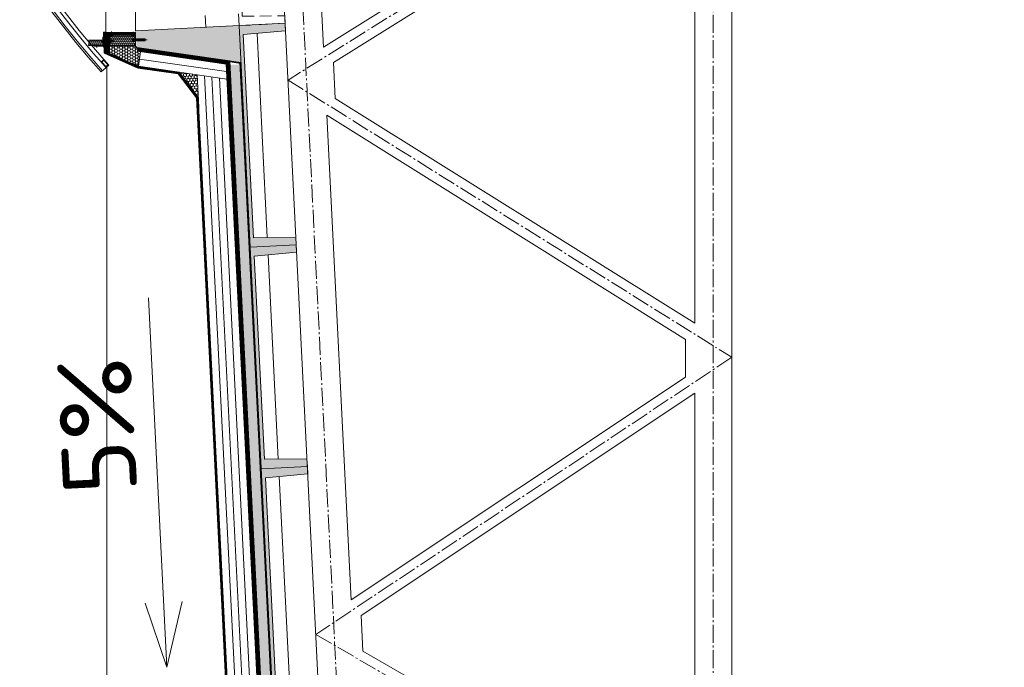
# Model space of a CAD drawing. Header units: millimetres. Extents: x -725694 to 4766210, y -2984614 to 2187451.
# Tile 78 of 256: x 204094 to 209419, y 48123 to 51627. Entities that reach past the tile are written whole.
import ezdxf
from ezdxf import colors
from ezdxf.entities.mleader import LeaderData, LeaderLine
from ezdxf.math import Vec2, Vec3

# ---------------------------------------------------------------- set-up
doc = ezdxf.new("R2010")
doc.units = ezdxf.units.MM
for name, pattern in [('AM_DIN_G_W050', [13.75, 9.75, -1.5, 1, -1.5]), ('CARKOVANA', [5, 3, -2]), ('DASHDOT', [25.4, 12.7, -6.35, 0, -6.35]), ('HIDDEN', [9.525, 6.35, -3.175])]:
    doc.linetypes.add(name, pattern=pattern)
doc.layers.add('_____detaily', color=7, linetype='Continuous')
for name, color, linetype, lineweight in [('A99_N_kce-pohl', 7, 'Continuous', 9), ('A99_N_kce-rez-sil', 7, 'Continuous', 18), ('A99_N_kce-rez-ten', 7, 'Continuous', 20), ('A99_N_kce-rez-ten @ 200', 7, 'Continuous', 20), ('A99_N_koty-200-vysk', 7, 'Continuous', 9), ('A99_N_sraf', 7, 'Continuous', 0), ('A99_N_txt-popis-50 @ 200', 7, 'Continuous', 9), ('A99_S_kce-pohl', 7, 'Continuous', 5), ('A99_S_kce-rez-sil', 7, 'Continuous', 15), ('A99_S_kce-rez-ten', 7, 'Continuous', 9), ('A99_S_sraf', 7, 'Continuous', 9)]:
    doc.layers.add(name, color=color, linetype=linetype, lineweight=lineweight)
doc.styles.add('A99_popis', font='isocpeur.ttf')
doc.styles.add('ad_popis 100', font='isocpeur.ttf', dxfattribs={"height": 200})
doc.linetypes.add('IZOLACE', pattern='A,0.00254,-2.54,[134,ltypeshp.shx,S=2.54,R=0,X=-2.54,Y=0],-5.08,[134,ltypeshp.shx,S=2.54,R=180,X=2.54,Y=0],-2.54', length=10.16254)

# ---------------------------------------------------------------- blocks, each defined once
blk = doc.blocks.new('Befestiger_gross')
at = {"layer": '_____detaily', "linetype": 'Continuous', "lineweight": -2}
for p, q in [((0.5, 0.5), (0, 0)), ((0.5, 0.5), (0, 0)), ((0.5, -0.5), (0, 0)), ((0.5, -0.5), (0, 0)), ((2.1, 0.5), (0.5, 0.5)), ((2.1, 0.5), (0.5, 0.5)), ((0.6, 0.5), (0.6, 0.5)), ((0.6, 0.5), (0.6, 0.5)), ((0.6, 0.5), (0.6, 0.5)), ((0.6, 0.5), (0.6, 0.5)), ((1.7, -1), (2.3, 1)), ((2.3, 1), (2.1, 0.5)), ((2.3, 1), (2.5, 0.5)), ((2.3, 1), (2.5, 0.5)), ((3.3, 0.5), (2.5, 0.5)), ((3.3, 0.5), (2.5, 0.5)), ((2.9, -1), (3.5, 1)), ((3.5, 1), (3.3, 0.5)), ((3.5, 1), (3.7, 0.5)), ((3.5, 1), (3.7, 0.5)), ((4.5, 0.5), (3.7, 0.5)), ((4.5, 0.5), (3.7, 0.5)), ((4, -1), (4.7, 1)), ((4.5, 0.5), (4.7, 1)), ((4.7, 1), (4.8, 0.5)), ((4.7, 1), (4.8, 0.5)), ((5.7, 0.5), (4.8, 0.5)), ((5.7, 0.5), (4.8, 0.5)), ((5.2, -1), (5.9, 1)), ((5.7, 0.5), (5.9, 1)), ((5.9, 1), (6, 0.5)), ((5.9, 1), (6, 0.5)), ((6.9, 0.5), (6, 0.5)), ((6, 0.5), (6, 0.5)), ((6.9, 0.5), (6, 0.5)), ((6, 0.5), (6, 0.5)), ((6.4, -1), (7, 1)), ((6.9, 0.5), (7, 1)), ((7, 1), (7.2, 0.5)), ((7, 1), (7.2, 0.5)), ((8.1, 0.5), (7.2, 0.5)), ((8.1, 0.5), (7.2, 0.5)), ((7.6, -1), (8.2, 1)), ((8.1, 0.5), (8.2, 1)), ((8.2, 1), (8.4, 0.5)), ((8.2, 1), (8.4, 0.5)), ((9.3, 0.5), (8.4, 0.5)), ((9.3, 0.5), (8.4, 0.5)), ((8.8, -1), (9.4, 1)), ((9.3, 0.5), (9.4, 1)), ((9.4, 1), (9.6, 0.5)), ((9.4, 1), (9.6, 0.5)), ((10.5, 0.5), (9.6, 0.5)), ((10.5, 0.5), (9.6, 0.5)), ((10, -1), (10.6, 1)), ((10.6, 1), (10.5, 0.5)), ((10.6, 1), (10.8, 0.5)), ((10.6, 1), (10.8, 0.5)), ((11.6, 0.5), (10.8, 0.5)), ((11.6, 0.5), (10.8, 0.5)), ((11.2, -1), (11.8, 1)), ((11.8, 1), (11.6, 0.5)), ((11.8, 1), (12, 0.5)), ((11.8, 1), (12, 0.5)), ((12.8, 0.5), (12, 0.5)), ((12.8, 0.5), (12, 0.5)), ((12.4, -1), (13, 1)), ((13, 1), (12.8, 0.5)), ((13, 1), (13.1, 0.5)), ((13, 1), (13.1, 0.5)), ((14, 0.5), (13.1, 0.5)), ((14, 0.5), (13.1, 0.5)), ((13.5, -1), (14.2, 1)), ((14.2, 1), (14, 0.5)), ((14.2, 1), (14.3, 0.5)), ((14.2, 1), (14.3, 0.5)), ((15.2, 0.5), (14.3, 0.5)), ((14.3, 0.5), (14.3, 0.5)), ((15.2, 0.5), (14.3, 0.5)), ((14.3, 0.5), (14.3, 0.5)), ((14.7, -1), (15.4, 1)), ((15.4, 1), (15.2, 0.5)), ((15.4, 1), (15.5, 0.5)), ((15.4, 1), (15.5, 0.5)), ((16.4, 0.5), (15.5, 0.5)), ((16.4, 0.5), (15.5, 0.5)), ((15.9, -1), (16.5, 1)), ((16.5, 1), (16.4, 0.5)), ((16.5, 1), (16.7, 0.5)), ((16.5, 1), (16.7, 0.5)), ((17.6, 0.5), (16.7, 0.5)), ((17.6, 0.5), (16.7, 0.5)), ((17.1, -1), (17.7, 1)), ((17.7, 1), (17.6, 0.5)), ((17.7, 1), (17.9, 0.5)), ((17.7, 1), (17.9, 0.5)), ((18.8, 0.5), (17.9, 0.5)), ((18.8, 0.5), (17.9, 0.5)), ((18.3, -1), (18.9, 1)), ((18.9, 1), (18.8, 0.5)), ((18.9, 1), (19.1, 0.5)), ((18.9, 1), (19.1, 0.5)), ((19.9, 0.5), (19.1, 0.5)), ((19.9, 0.5), (19.1, 0.5)), ((19.5, -1), (20.1, 1.1)), ((20.1, 1.1), (19.9, 0.5)), ((20.1, 1.1), (20.3, 0.5)), ((20.1, 1.1), (20.3, 0.5)), ((21.1, 0.5), (20.3, 0.5)), ((20.3, 0.5), (20.3, 0.5)), ((21.1, 0.5), (20.3, 0.5)), ((20.3, 0.5), (20.3, 0.5)), ((20.7, -1), (21.3, 1.1)), ((21.3, 1.1), (21.1, 0.5)), ((21.3, 1.1), (21.5, 0.5)), ((21.3, 1.1), (21.5, 0.5)), ((22.3, 0.5), (21.5, 0.5)), ((22.3, 0.5), (21.5, 0.5)), ((21.8, -1), (22.5, 1.1)), ((22.5, 1.1), (22.3, 0.5)), ((22.5, 1.1), (22.6, 0.5)), ((22.5, 1.1), (22.6, 0.5)), ((23.5, 0.5), (22.6, 0.5)), ((23.5, 0.5), (22.6, 0.5)), ((23, -1), (23.7, 1.1)), ((23.7, 1.1), (23.5, 0.5)), ((23.7, 1.1), (23.8, 0.5)), ((23.7, 1.1), (23.8, 0.5)), ((24.7, 0.5), (23.8, 0.5)), ((24.7, 0.5), (23.8, 0.5)), ((24.2, -1), (24.9, 1.1)), ((24.9, 1.1), (24.7, 0.5)), ((24.9, 1.1), (25, 0.5)), ((24.9, 1.1), (25, 0.5)), ((25.9, 0.5), (25, 0.5)), ((25.9, 0.5), (25, 0.5)), ((25.4, -1), (26, 1.1)), ((26, 1.1), (25.9, 0.5)), ((26, 1.1), (26.2, 0.5)), ((26, 1.1), (26.2, 0.5)), ((27, 0.5), (26.2, 0.5)), ((27, 0.5), (26.2, 0.5)), ((26.5, -1), (27.2, 1)), ((27.2, 1), (27, 0.5)), ((27.2, 1), (27.3, 0.5)), ((27.2, 1), (27.3, 0.5)), ((28.2, 0.5), (27.3, 0.5)), ((28.2, 0.5), (27.3, 0.5)), ((27.7, -1), (28.4, 1)), ((28.4, 1), (28.2, 0.5)), ((28.4, 1), (28.5, 0.5)), ((28.4, 1), (28.5, 0.5)), ((29.4, 0.5), (28.5, 0.5)), ((28.5, 0.5), (28.5, 0.5)), ((29.4, 0.5), (28.5, 0.5)), ((28.5, 0.5), (28.5, 0.5)), ((28.9, -1), (29.6, 1)), ((29.6, 1), (29.4, 0.5)), ((29.6, 1), (29.7, 0.5)), ((29.6, 1), (29.7, 0.5)), ((30.6, 0.5), (29.7, 0.5)), ((30.6, 0.5), (29.7, 0.5)), ((30.1, -1), (30.7, 1)), ((30.7, 1), (30.6, 0.5)), ((30.7, 1), (30.9, 0.5)), ((30.7, 1), (30.9, 0.5)), ((31.8, 0.5), (30.9, 0.5)), ((31.8, 0.5), (30.9, 0.5)), ((31.3, -1), (31.9, 1)), ((31.9, 1), (31.8, 0.5)), ((31.9, 1), (32.1, 0.5)), ((31.9, 1), (32.1, 0.5)), ((33, 0.5), (32.1, 0.5)), ((33, 0.5), (32.1, 0.5)), ((32.5, -1), (33.1, 1)), ((33.1, 1), (33, 0.5)), ((33.1, 1), (33.3, 0.5)), ((33.1, 1), (33.3, 0.5)), ((34.1, 0.5), (33.3, 0.5)), ((34.1, 0.5), (33.3, 0.5)), ((33.7, -1), (34.3, 1)), ((34.3, 1), (34.1, 0.5)), ((34.3, 1), (34.5, 0.5)), ((34.3, 1), (34.5, 0.5)), ((36.5, 0.5), (34.5, 0.5)), ((36.5, 0.5), (34.5, 0.5)), ((36.5, 0.5), (37.3, 1.4)), ((36.5, 0.5), (37.3, 1.4)), ((37.3, -1.4), (37.3, 1.4)), ((37.3, -1.4), (37.3, 1.4)), ((1.5, -0.5), (0.5, -0.5)), ((1.5, -0.5), (0.5, -0.5)), ((1.5, -0.5), (1.7, -1)), ((1.5, -0.5), (1.7, -1)), ((1.7, -1), (1.8, -0.5)), ((2.7, -0.5), (1.8, -0.5)), ((2.7, -0.5), (1.8, -0.5)), ((2.7, -0.5), (2.9, -1)), ((2.7, -0.5), (2.9, -1)), ((2.9, -1), (3, -0.5)), ((3.9, -0.5), (3, -0.5)), ((3.9, -0.5), (3, -0.5)), ((3.9, -0.5), (4, -1)), ((3.9, -0.5), (4, -1)), ((4.2, -0.5), (4, -1)), ((5.1, -0.5), (4.2, -0.5)), ((5.1, -0.5), (4.2, -0.5)), ((5.1, -0.5), (5.2, -1)), ((5.1, -0.5), (5.2, -1)), ((5.4, -0.5), (5.2, -1)), ((6.3, -0.5), (5.4, -0.5)), ((6.3, -0.5), (5.4, -0.5)), ((6.3, -0.5), (6.4, -1)), ((6.3, -0.5), (6.4, -1)), ((6.6, -0.5), (6.4, -1)), ((7.4, -0.5), (6.6, -0.5)), ((7.4, -0.5), (6.6, -0.5)), ((7.4, -0.5), (7.6, -1)), ((7.4, -0.5), (7.6, -1)), ((7.8, -0.5), (7.6, -1)), ((8.6, -0.5), (7.8, -0.5)), ((8.6, -0.5), (7.8, -0.5)), ((8.6, -0.5), (8.8, -1)), ((8.6, -0.5), (8.8, -1)), ((8.9, -0.5), (8.8, -1)), ((9.8, -0.5), (8.9, -0.5)), ((9.8, -0.5), (8.9, -0.5)), ((9.8, -0.5), (10, -1)), ((9.8, -0.5), (10, -1)), ((10.1, -0.5), (10, -1)), ((11, -0.5), (10.1, -0.5)), ((11, -0.5), (10.1, -0.5)), ((11, -0.5), (11.2, -1)), ((11, -0.5), (11.2, -1)), ((11.3, -0.5), (11.2, -1)), ((12.2, -0.5), (11.3, -0.5)), ((12.2, -0.5), (11.3, -0.5)), ((12.2, -0.5), (12.3, -1)), ((12.2, -0.5), (12.3, -1)), ((12.5, -0.5), (12.3, -1)), ((13.4, -0.5), (12.5, -0.5)), ((13.4, -0.5), (12.5, -0.5)), ((13.4, -0.5), (13.5, -1)), ((13.4, -0.5), (13.5, -1)), ((13.7, -0.5), (13.5, -1)), ((14.6, -0.5), (13.7, -0.5)), ((14.6, -0.5), (13.7, -0.5)), ((14.6, -0.5), (14.7, -1)), ((14.6, -0.5), (14.7, -1)), ((14.9, -0.5), (14.7, -1)), ((15.7, -0.5), (14.9, -0.5)), ((15.7, -0.5), (14.9, -0.5)), ((15.7, -0.5), (15.9, -1)), ((15.7, -0.5), (15.9, -1)), ((16.1, -0.5), (15.9, -1)), ((16.9, -0.5), (16.1, -0.5)), ((16.9, -0.5), (16.1, -0.5)), ((16.9, -0.5), (17.1, -1)), ((16.9, -0.5), (17.1, -1)), ((17.2, -0.5), (17.1, -1)), ((18.1, -0.5), (17.2, -0.5)), ((18.1, -0.5), (17.2, -0.5)), ((18.1, -0.5), (18.3, -1)), ((18.1, -0.5), (18.3, -1)), ((18.4, -0.5), (18.3, -1)), ((19.3, -0.5), (18.4, -0.5)), ((19.3, -0.5), (18.4, -0.5)), ((19.3, -0.5), (19.5, -1)), ((19.3, -0.5), (19.5, -1)), ((19.6, -0.5), (19.5, -1)), ((20.5, -0.5), (19.6, -0.5)), ((20.5, -0.5), (19.6, -0.5)), ((20.5, -0.5), (20.7, -1)), ((20.5, -0.5), (20.7, -1)), ((20.8, -0.5), (20.7, -1)), ((21.7, -0.5), (20.8, -0.5)), ((21.7, -0.5), (20.8, -0.5)), ((21.7, -0.5), (21.8, -1)), ((21.7, -0.5), (21.8, -1)), ((22, -0.5), (21.8, -1)), ((22.9, -0.5), (22, -0.5)), ((22.9, -0.5), (22, -0.5)), ((22.9, -0.5), (23, -1)), ((22.9, -0.5), (23, -1)), ((23.2, -0.5), (23, -1)), ((24.1, -0.5), (23.2, -0.5)), ((24.1, -0.5), (23.2, -0.5)), ((24.1, -0.5), (24.2, -1)), ((24.1, -0.5), (24.2, -1)), ((24.4, -0.5), (24.2, -1)), ((25.3, -0.5), (24.4, -0.5)), ((25.3, -0.5), (24.4, -0.5)), ((25.3, -0.5), (25.4, -1)), ((25.3, -0.5), (25.4, -1)), ((25.6, -0.5), (25.4, -1)), ((26.4, -0.5), (25.6, -0.5)), ((26.4, -0.5), (25.6, -0.5)), ((26.4, -0.5), (26.5, -1)), ((26.4, -0.5), (26.5, -1)), ((26.7, -0.5), (26.5, -1)), ((27.6, -0.5), (26.7, -0.5)), ((27.6, -0.5), (26.7, -0.5)), ((27.6, -0.5), (27.7, -1)), ((27.6, -0.5), (27.7, -1)), ((27.9, -0.5), (27.7, -1)), ((28.8, -0.5), (27.9, -0.5)), ((28.8, -0.5), (27.9, -0.5)), ((28.8, -0.5), (28.9, -1)), ((28.8, -0.5), (28.9, -1)), ((29.1, -0.5), (28.9, -1)), ((30, -0.5), (29.1, -0.5)), ((30, -0.5), (29.1, -0.5)), ((30, -0.5), (30.1, -1)), ((30, -0.5), (30.1, -1)), ((30.3, -0.5), (30.1, -1)), ((31.1, -0.5), (30.3, -0.5)), ((31.1, -0.5), (30.3, -0.5)), ((31.1, -0.5), (31.3, -1)), ((31.1, -0.5), (31.3, -1)), ((31.5, -0.5), (31.3, -1)), ((32.3, -0.5), (31.5, -0.5)), ((32.3, -0.5), (31.5, -0.5)), ((32.3, -0.5), (32.5, -1)), ((32.3, -0.5), (32.5, -1)), ((32.6, -0.5), (32.5, -1)), ((33.5, -0.5), (32.6, -0.5)), ((33.5, -0.5), (32.6, -0.5)), ((33.5, -0.5), (33.7, -1)), ((33.5, -0.5), (33.7, -1)), ((33.8, -0.5), (33.7, -1)), ((36.5, -0.5), (33.8, -0.5)), ((36.5, -0.5), (33.8, -0.5)), ((36.5, -0.5), (37.3, -1.4)), ((36.5, -0.5), (37.3, -1.4))]:
    blk.add_line(p, q, dxfattribs=at)

msp = doc.modelspace()

# ---------------------------------------------------------------- hatches: boundary and pattern name
at = {"layer": 'A99_N_kce-rez-ten', "lineweight": 0, "transparency": 33554562}
h = msp.add_hatch(dxfattribs=at)
h.set_pattern_fill('ANSI31', color=1, scale=50)
h.set_pattern_definition([(135, (209140, 17115.3334), (-4.4194174, -4.4194174), [])])
h.paths.add_polyline_path([(204560, 51542.5), (204720, 51542.5), (204720, 51557.5), (204560, 51557.5)])
at = {"layer": 'A99_N_kce-rez-ten', "lineweight": 0}
for points in [[(204540.7, 51517.5), (204540.7, 51502.5), (204541.7, 51502.5), (204541.7, 51517.5)], [(204583, 51517.5), (204583, 51502.5), (204582, 51502.5), (204582, 51517.5)], [(204709, 51525), (204709, 51510), (204710, 51510), (204710, 51525)]]:
    msp.add_hatch(color=1, dxfattribs=at).paths.add_polyline_path(points)
at = {"layer": 'A99_N_kce-rez-ten', "lineweight": 0, "transparency": 33554562}
h = msp.add_hatch(dxfattribs=at)
h.set_pattern_fill('ANSI31', color=1, scale=50)
h.set_pattern_definition([(135, (209140, 17042.8334), (-4.4194174, -4.4194174), [])])
h.paths.add_polyline_path([(204580, 51447.5), (204580, 51542.5), (204560, 51542.5), (204560, 51455)])
at = {"layer": 'A99_N_kce-rez-ten @ 200', "linetype": 'Continuous', "lineweight": 0}
h = msp.add_hatch(dxfattribs=at)
h.set_pattern_fill('HONEY', color=1, scale=0.25, style=2)
h.set_pattern_definition([(90, (-120.5, -999013.5), (-5.41265875, 9.375), [6.25, -12.5]), (210, (-120.5, -999013.5), (-5.412658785, -9.37499998), [6.25, -12.5]), (150, (-120.5, -999013.5), (-10.825317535, 2e-08), [-12.5, 6.25])])
h.paths.add_polyline_path([(204543.5, 51486.5), (204543.5, 51516.5), (204468.5, 51516.5), (204468.5, 51490.5), (204526, 51490), (204526, 51486.5)])
h = msp.add_hatch(dxfattribs=at)
h.set_pattern_fill('HONEY', color=1, scale=0.25, style=2)
h.set_pattern_definition([(90, (3e-07, -998987.5), (-5.41265875, 9.375), [6.25, -12.5]), (210, (3e-07, -998987.5), (-5.412658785, -9.37499998), [6.25, -12.5]), (150, (3e-07, -998987.5), (-10.825317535, 2e-08), [-12.5, 6.25])])
h.paths.add_polyline_path([(204582, 51484.5), (204718, 51485.5), (204718, 51540.5), (204582, 51540.5)])
at = {"layer": 'A99_N_sraf', "lineweight": 0, "transparency": 33554562}
h = msp.add_hatch(dxfattribs=at)
h.set_pattern_fill('HONEY', color=1, scale=75)
h.set_pattern_definition([(0, (1e-10, 18000), (14.0625, 8.11898812), [9.375, -18.75]), (120, (1e-10, 18000), (-14.06249997, 8.11898818), [9.375, -18.75]), (60, (1e-10, 18000), (3e-08, 16.2379763), [-18.75, 9.375])])
h.paths.add_polyline_path([(204580, 51482.5), (204580, 51443.6), (204735.5, 51374.3), (204746.9, 51453.5), (204720, 51482.5)])
h = msp.add_hatch(dxfattribs=at)
h.set_pattern_fill('HONEY', color=1, scale=75)
h.set_pattern_definition([(272.86, (205061.98, 51152.847), (8.81053, -13.63988), [9.375, -18.75]), (32.86, (205061.98, 51152.847), (7.40722, 14.4501), [9.375, -18.75]), (332.86, (205061.98, 51152.847), (16.21775, 0.8102), [-18.75, 9.375])])
h.paths.add_polyline_path([(205059.3, 51206.9), (205053.2, 51328.2), (204956.5, 51342.3)])
at = {"layer": 'A99_S_sraf', "lineweight": 0, "transparency": 33554687}
h = msp.add_hatch(dxfattribs=at)
h.set_pattern_fill('ZELEZOBETON', color=256, scale=10)
h.set_pattern_definition([(135, (208855, -910), (-35.35534, -35.35534), []), (135, (208855, -895.86), (-35.35534, -35.35534), []), (135, (208855, -867.574), (-49.497475, -21.213203), [20, -10, 0, -10])])
h.paths.add_polyline_path([(205579.6, 45602.1), (205640.5, 45605.2), (205778.1, 45612), (205829.3, 45614.6), (205827.3, 45654.6), (205597.1, 45653.1), (205542.2, 46751.7), (205771.4, 46773.2), (205767.4, 46853.1), (205537.2, 46851.6), (205482.3, 47950.2), (205711.4, 47971.7), (205707.4, 48051.6), (205477.3, 48050.1), (205422.4, 49148.7), (205651.5, 49170.2), (205647.5, 49250.1), (205417.4, 49248.6), (205362.6, 50347.2), (205591.8, 50368.7), (205587.6, 50448.6), (205357.6, 50447.1), (205302.7, 51545.7), (205531.6, 51567.2), (205529.6, 51607.1), (204720.9, 51566.7), (204725.4, 51476.8), (205290.2, 51394.9)])
at = {"layer": 'A99_S_sraf', "linetype": 'Continuous', "lineweight": 0, "ltscale": 2, "transparency": 33554562}
h = msp.add_hatch(dxfattribs=at)
h.set_pattern_fill('BETON-LEHKY', color=256, scale=10)
h.set_pattern_definition([(137.86, (205568.888, 27615.76), (-26.83778, -29.660305), []), (92.86, (205553.407, 27660.11), (-29.660305, 26.837778), [5, -51.56854]), (137.86, (205553.157, 27665.104), (-26.83778, -29.660305), [5, -35]), (182.86, (205549.45, 27668.458), (-26.837778, -29.660305), [5, -51.56854]), (227.86, (205544.456, 27668.21), (29.660305, -26.83778), [5, -35]), (92.86, (205541.35, 27659.508), (-29.660305, 26.837778), [5, -51.56854]), (137.86, (205545.06, 27656.153), (-26.83778, -29.660305), [5, -35]), (182.86, (205550.052, 27656.402), (-26.837778, -29.660305), [5, -51.56854]), (227.86, (205553.407, 27660.11), (29.660305, -26.83778), [5, -35]), (137.86, (205536.13, 27672.37), (-26.83778, -29.660305), [10, -30])])
h.paths.add_polyline_path([(205523.2, 45527.6), (205230.8, 51381.9), (205285.7, 51384.7), (205574.6, 45601.9), (205575, 45525.2)])

# ---------------------------------------------------------------- linework, layer by layer
at = {"layer": 'A99_N_kce-pohl', "lineweight": 5}
msp.add_lwpolyline([(204560, 51559.5), (204560, 54300)], dxfattribs=at)
at = {"layer": 'A99_N_kce-pohl', "linetype": 'Continuous'}
for points in [[(204735.5, 51374.3), (204580, 51443.6), (204580, 51482.5), (204720, 51482.5), (204746.9, 51453.5)], [(204549.3, 51410.4), (204576, 51380.5), (204561, 51367.2), (204534.4, 51397.1)], [(204549.1, 51406.9), (204572.4, 51380.7), (204561.2, 51370.8), (204537.9, 51396.9)]]:
    msp.add_lwpolyline(points, close=True, dxfattribs=at)
for points in [[(204576, 51380.5), (204549.3, 51410.4)], [(204561, 51367.2), (204534.9, 51343.9)]]:
    msp.add_lwpolyline(points, dxfattribs=at)
at = {"layer": 'A99_N_kce-pohl'}
for points in [[(204564.8, 51380), (204564.8, 39230)], [(205214.6, 51304.8), (204735.5, 51374.3)], [(205062, 51152.8), (205053.2, 51328.2)]]:
    msp.add_lwpolyline(points, dxfattribs=at)
at = {"layer": 'A99_N_kce-pohl', "linetype": 'Continuous'}
for radius, start, end in [(4410, 137.9079, 222.0921), (4355, 137.9045, 221.5692)]:
    msp.add_arc((207807.5, 54300), radius, start, end, dxfattribs=at)
at = {"layer": 'A99_N_kce-rez-sil', "color": 1, "linetype": 'Continuous', "lineweight": 9}
for radius, start, end in [(4400, 137.9079, 222.0921), (4375, 137.906, 222.094)]:
    msp.add_arc((207807.5, 54300), radius, start, end, dxfattribs=at)
at = {"layer": 'A99_N_kce-rez-ten', "color": 1, "lineweight": 0}
for p, q in [((204535.4, 51513.6), (204535.4, 51506.5)), ((204538.6, 51514.4), (204536.2, 51514.4)), ((204538.5, 51512), (204536.2, 51512)), ((204538.6, 51512), (204536.2, 51512)), ((204538.6, 51508.1), (204536.2, 51508.1)), ((204538.6, 51505.7), (204536.2, 51505.7)), ((204539.4, 51515), (204538.9, 51515)), ((204538.9, 51515), (204538.9, 51505)), ((204539.4, 51505), (204538.9, 51505)), ((204539.4, 51514.4), (204539.7, 51518)), ((204539.4, 51515), (204539.4, 51505)), ((204539.4, 51514.4), (204539.4, 51505.7)), ((204539.7, 51502), (204539.4, 51505.7)), ((204540.7, 51518), (204539.7, 51518)), ((204540.7, 51518), (204539.7, 51518)), ((204540.7, 51502), (204539.7, 51502)), ((204540.7, 51502), (204539.7, 51502)), ((204540.7, 51502), (204540.7, 51518)), ((204540.7, 51517.5), (204540.7, 51502.5)), ((204541.7, 51517.5), (204540.7, 51517.5)), ((204540.7, 51502.5), (204541.7, 51502.5)), ((204541.7, 51502.5), (204540.7, 51502.5)), ((204541.7, 51502.5), (204541.7, 51517.5)), ((204580, 51513.2), (204541.7, 51513.2)), ((204580, 51506.9), (204541.7, 51506.9)), ((204582, 51502.5), (204582, 51517.5)), ((204582, 51517.5), (204583, 51517.5)), ((204583, 51502.5), (204582, 51502.5)), ((204582, 51502.5), (204583, 51502.5)), ((204583, 51518), (204584, 51518)), ((204583, 51502), (204583, 51518)), ((204583, 51518), (204584, 51518)), ((204583, 51517.5), (204583, 51502.5)), ((204583, 51502), (204584, 51502)), ((204583, 51502), (204584, 51502)), ((204584.4, 51514.4), (204584, 51518)), ((204584, 51502), (204584.4, 51505.7)), ((204584.4, 51515), (204584.9, 51515)), ((204584.4, 51515), (204584.4, 51505)), ((204584.4, 51514.4), (204584.4, 51505.7)), ((204584.4, 51505), (204584.9, 51505)), ((204584.9, 51515), (204584.9, 51505)), ((204585.2, 51514.4), (204587.5, 51514.4)), ((204585.2, 51512), (204587.5, 51512)), ((204585.2, 51512), (204587.5, 51512)), ((204585.2, 51508.1), (204587.5, 51508.1)), ((204585.2, 51505.7), (204587.5, 51505.7)), ((204588.3, 51513.6), (204588.3, 51506.5)), ((204588.3, 51512.3), (204588.8, 51513.2)), ((204589.4, 51507.8), (204588.3, 51512.3)), ((204589.4, 51507.8), (204588.6, 51507.8)), ((204589.9, 51506.9), (204588.8, 51513.2)), ((204589.3, 51512.3), (204588.8, 51513.2)), ((204590.4, 51507.8), (204589.3, 51512.3)), ((204590.1, 51512.3), (204589.3, 51512.3)), ((204589.9, 51506.9), (204589.4, 51507.8)), ((204589.9, 51506.9), (204590.4, 51507.8)), ((204590.1, 51512.3), (204590.6, 51513.2)), ((204591.2, 51507.8), (204590.1, 51512.3)), ((204591.2, 51507.8), (204590.4, 51507.8)), ((204591.7, 51506.9), (204590.6, 51513.2)), ((204591.1, 51512.3), (204590.6, 51513.2)), ((204592.2, 51507.8), (204591.1, 51512.3)), ((204591.9, 51512.3), (204591.1, 51512.3)), ((204591.7, 51506.9), (204591.2, 51507.8)), ((204591.7, 51506.9), (204592.2, 51507.8)), ((204591.9, 51512.3), (204592.4, 51513.2)), ((204593, 51507.8), (204591.9, 51512.3)), ((204593, 51507.8), (204592.2, 51507.8)), ((204593.5, 51506.9), (204592.4, 51513.2)), ((204592.9, 51512.3), (204592.4, 51513.2)), ((204594, 51507.8), (204592.9, 51512.3)), ((204593.7, 51512.3), (204592.9, 51512.3)), ((204593.5, 51506.9), (204593, 51507.8)), ((204593.5, 51506.9), (204594, 51507.8)), ((204593.7, 51512.3), (204594.2, 51513.2)), ((204594.8, 51507.8), (204593.7, 51512.3)), ((204594.8, 51507.8), (204594, 51507.8)), ((204595.3, 51506.9), (204594.2, 51513.2)), ((204594.7, 51512.3), (204594.2, 51513.2)), ((204595.8, 51507.8), (204594.7, 51512.3)), ((204595.5, 51512.3), (204594.7, 51512.3)), ((204595.3, 51506.9), (204594.8, 51507.8)), ((204595.3, 51506.9), (204595.8, 51507.8)), ((204595.5, 51512.3), (204596, 51513.2)), ((204596.6, 51507.8), (204595.5, 51512.3)), ((204596.6, 51507.8), (204595.8, 51507.8)), ((204597.1, 51506.9), (204596, 51513.2)), ((204596.5, 51512.3), (204596, 51513.2)), ((204597.6, 51507.8), (204596.5, 51512.3)), ((204597.3, 51512.3), (204596.5, 51512.3)), ((204597.1, 51506.9), (204596.6, 51507.8)), ((204597.1, 51506.9), (204597.6, 51507.8)), ((204597.3, 51512.3), (204597.8, 51513.2)), ((204598.4, 51507.8), (204597.3, 51512.3)), ((204598.4, 51507.8), (204597.6, 51507.8)), ((204598.9, 51506.9), (204597.8, 51513.2)), ((204598.3, 51512.3), (204597.8, 51513.2)), ((204599.4, 51507.8), (204598.3, 51512.3)), ((204599.1, 51512.3), (204598.3, 51512.3)), ((204598.9, 51506.9), (204598.4, 51507.8)), ((204598.9, 51506.9), (204599.4, 51507.8)), ((204599.1, 51512.3), (204599.6, 51513.2)), ((204600.2, 51507.8), (204599.1, 51512.3)), ((204600.2, 51507.8), (204599.4, 51507.8)), ((204600.7, 51506.9), (204599.6, 51513.2)), ((204600.1, 51512.3), (204599.6, 51513.2)), ((204601.2, 51507.8), (204600.1, 51512.3)), ((204600.9, 51512.3), (204600.1, 51512.3)), ((204600.7, 51506.9), (204600.2, 51507.8)), ((204600.7, 51506.9), (204601.2, 51507.8)), ((204600.9, 51512.3), (204601.2, 51512.9)), ((204601.2, 51510.8), (204600.9, 51512.3)), ((204601.2, 51507.8), (204601.2, 51512.9)), ((204601.9, 51512.1), (204601.2, 51512.3)), ((204601.2, 51507.8), (204601.9, 51507.9)), ((204601.9, 51507.9), (204601.9, 51512.1)), ((204703.7, 51521.1), (204703.7, 51514)), ((204706.8, 51521.9), (204704.5, 51521.9)), ((204706.8, 51519.5), (204704.5, 51519.5)), ((204706.8, 51519.5), (204704.5, 51519.5)), ((204706.8, 51515.6), (204704.5, 51515.6)), ((204706.8, 51513.2), (204704.5, 51513.2)), ((204707.6, 51522.5), (204707.1, 51522.5)), ((204707.1, 51522.5), (204707.1, 51512.5)), ((204707.6, 51512.5), (204707.1, 51512.5)), ((204707.6, 51521.9), (204708, 51525.5)), ((204707.6, 51522.5), (204707.6, 51512.5)), ((204707.6, 51521.9), (204707.6, 51513.2)), ((204708, 51509.5), (204707.6, 51513.2)), ((204709, 51525.5), (204708, 51525.5)), ((204709, 51525.5), (204708, 51525.5)), ((204709, 51509.5), (204708, 51509.5)), ((204709, 51509.5), (204708, 51509.5)), ((204709, 51509.5), (204709, 51525.5)), ((204709, 51525), (204709, 51510)), ((204710, 51525), (204709, 51525)), ((204709, 51510), (204710, 51510)), ((204710, 51510), (204709, 51510)), ((204710, 51510), (204710, 51525)), ((204757.3, 51520.6), (204710, 51520.6)), ((204757.3, 51514.3), (204710, 51514.3)), ((204757.7, 51514.3), (204756.6, 51520.6)), ((204758.2, 51515.2), (204757.1, 51519.7)), ((204757.9, 51519.7), (204757.1, 51519.7)), ((204757.7, 51514.3), (204757.2, 51515.2)), ((204757.7, 51514.3), (204758.2, 51515.2)), ((204757.9, 51519.7), (204758.4, 51520.6)), ((204759, 51515.2), (204757.9, 51519.7)), ((204759, 51515.2), (204758.2, 51515.2)), ((204759.5, 51514.3), (204758.4, 51520.6)), ((204758.9, 51519.7), (204758.4, 51520.6)), ((204760, 51515.2), (204758.9, 51519.7)), ((204759.7, 51519.7), (204758.9, 51519.7)), ((204759.5, 51514.3), (204759, 51515.2)), ((204759.5, 51514.3), (204760, 51515.2)), ((204759.7, 51519.7), (204760.2, 51520.6)), ((204760.8, 51515.2), (204759.7, 51519.7)), ((204760.8, 51515.2), (204760, 51515.2)), ((204761.3, 51514.3), (204760.2, 51520.6)), ((204760.7, 51519.7), (204760.2, 51520.6)), ((204761.8, 51515.2), (204760.7, 51519.7)), ((204761.5, 51519.7), (204760.7, 51519.7)), ((204761.3, 51514.3), (204760.8, 51515.2)), ((204761.3, 51514.3), (204761.8, 51515.2)), ((204761.5, 51519.7), (204762, 51520.6)), ((204762.6, 51515.2), (204761.5, 51519.7)), ((204762.6, 51515.2), (204761.8, 51515.2)), ((204763.1, 51514.3), (204762, 51520.6)), ((204762.5, 51519.7), (204762, 51520.6)), ((204763.6, 51515.2), (204762.5, 51519.7)), ((204763.3, 51519.7), (204762.5, 51519.7)), ((204763.1, 51514.3), (204762.6, 51515.2)), ((204763.1, 51514.3), (204763.6, 51515.2)), ((204763.3, 51519.7), (204763.8, 51520.6)), ((204764.4, 51515.2), (204763.3, 51519.7)), ((204764.4, 51515.2), (204763.6, 51515.2)), ((204764.9, 51514.3), (204763.8, 51520.6)), ((204764.3, 51519.7), (204763.8, 51520.6)), ((204765.4, 51515.2), (204764.3, 51519.7)), ((204765.1, 51519.7), (204764.3, 51519.7)), ((204764.9, 51514.3), (204764.4, 51515.2)), ((204764.9, 51514.3), (204765.4, 51515.2)), ((204765.1, 51519.7), (204765.6, 51520.6)), ((204766.2, 51515.2), (204765.1, 51519.7)), ((204766.2, 51515.2), (204765.4, 51515.2)), ((204766.7, 51514.3), (204765.6, 51520.6)), ((204766.1, 51519.7), (204765.6, 51520.6)), ((204767.2, 51515.2), (204766.1, 51519.7)), ((204766.9, 51519.7), (204766.1, 51519.7)), ((204766.7, 51514.3), (204766.2, 51515.2)), ((204766.7, 51514.3), (204767.2, 51515.2)), ((204766.9, 51519.7), (204767.4, 51520.6)), ((204768, 51515.2), (204766.9, 51519.7)), ((204768, 51515.2), (204767.2, 51515.2)), ((204768.5, 51514.3), (204767.4, 51520.6)), ((204767.9, 51519.7), (204767.4, 51520.6)), ((204769, 51515.2), (204767.9, 51519.7)), ((204768.7, 51519.7), (204767.9, 51519.7)), ((204768.5, 51514.3), (204768, 51515.2)), ((204768.5, 51514.3), (204769, 51515.2)), ((204768.7, 51519.7), (204769, 51520.4)), ((204769, 51518.3), (204768.7, 51519.7)), ((204769, 51515.2), (204769, 51520.4)), ((204769.7, 51519.6), (204769, 51519.7)), ((204769, 51515.2), (204769.7, 51515.4)), ((204769.7, 51515.4), (204769.7, 51519.6))]:
    msp.add_line(p, q, dxfattribs=at)
at = {"layer": 'A99_N_kce-rez-ten', "color": 1, "linetype": 'Continuous', "lineweight": 0}
for points in [[(204547.5, 51482.5), (204547.5, 51477.5), (204550, 51477.5), (204550, 51557.5), (204560, 51557.5), (204560, 51559.5), (204547.5, 51559.5), (204547.5, 51482.5)], [(204720, 51557.5), (204560, 51557.5), (204560, 51542.5), (204720, 51542.5)], [(204543.5, 51486.5), (204543.5, 51516.5), (204468.5, 51516.5), (204468.5, 51486.5)], [(204580, 51447), (204580, 51542.5), (204560, 51542.5), (204560, 51455.5)], [(204602, 51542.5), (204580, 51542.5), (204580, 51482.5), (204720, 51482.5), (204720, 51542.5), (204698, 51542.5), (204698, 51540.5), (204718, 51540.5), (204718, 51484.5), (204582, 51484.5), (204582, 51540.5), (204602, 51540.5)], [(204526, 51486.5), (204526, 51490), (204468.5, 51490), (204468.5, 51486.5)]]:
    msp.add_lwpolyline(points, close=True, dxfattribs=at)
at = {"layer": 'A99_N_kce-rez-ten', "linetype": 'CARKOVANA', "ltscale": 15, "const_width": 5}
for points in [[(205692.5, 45300), (205692.5, 45440.3, 0.400665), (205680.6, 45452.7), (205363.4, 45467.5, -0.386254), (205337.2, 45493.6), (205051.9, 51204.2), (204952.4, 51335.3), (204733.4, 51367.1), (204552.5, 51447.6), (204552.5, 51557.5)], [(205697.5, 45300), (205697.5, 45440.3, 0.400665), (205680.8, 45457.7), (205363.6, 45472.5, -0.386254), (205342.2, 45493.8), (205056.8, 51206), (204955.1, 51340), (204734.8, 51371.9), (204557.5, 51450.9), (204557.5, 51557.5)]]:
    msp.add_lwpolyline(points, format="xyb", dxfattribs=at)
at = {"layer": 'A99_N_kce-rez-ten', "linetype": 'Continuous'}
for points in [[(204550, 51557.5), (204550, 51446), (204732.7, 51364.7), (204951, 51333), (205049.4, 51203.3), (205332.7, 45533.4)], [(204555, 51557.5), (204555, 51449.3), (204734.1, 51369.5), (204953.7, 51337.6), (205054.4, 51205.1), (205337.7, 45533.6)], [(204560, 51557.5), (204560, 51452.5), (204735.5, 51374.3), (204956.5, 51342.3), (205059.3, 51206.9), (205342.7, 45533.9)]]:
    msp.add_lwpolyline(points, dxfattribs=at)
at = {"layer": 'A99_N_kce-rez-ten', "linetype": 'Continuous', "lineweight": 5, "ltscale": 0.5}
for points in [[(205690, 45300), (205690, 45440.3, 0.400665), (205680.5, 45450.2), (205363.3, 45465, -0.386254), (205334.7, 45493.5), (205049.4, 51203.3), (204951, 51333), (204732.7, 51364.7), (204550, 51446), (204550, 51557.5)], [(205695, 45300), (205695, 45440.3, 0.400665), (205680.7, 45455.2), (205363.5, 45470, -0.386254), (205339.7, 45493.7), (205054.4, 51205.1), (204953.7, 51337.6), (204734.1, 51369.5), (204555, 51449.3), (204555, 51557.5)], [(205700, 45300), (205700, 45440.3, 0.400665), (205680.9, 45460.2), (205363.7, 45475, -0.386254), (205344.7, 45494), (205059.3, 51206.9), (204956.5, 51342.3), (204735.5, 51374.3), (204560, 51452.5), (204560, 51557.5)]]:
    msp.add_lwpolyline(points, format="xyb", dxfattribs=at)
at = {"layer": 'A99_N_kce-rez-ten', "color": 1, "linetype": 'DASHDOT', "lineweight": 0, "ltscale": 0.25}
for points in [[(204590.5, 51533.5), (204590.5, 51563)], [(204708, 51533), (204708, 51560.5)], [(204782.5, 51517.5), (204697.5, 51517.5)], [(204511, 51473.5), (204511, 51493)]]:
    msp.add_lwpolyline(points, dxfattribs=at)
at = {"layer": 'A99_N_kce-rez-ten', "color": 1, "linetype": 'Continuous', "lineweight": 0}
msp.add_lwpolyline([(204497.5, 51482.5), (204497.5, 51486.5), (204543.5, 51486.5), (204543.5, 51532.5), (204547.5, 51532.5)], dxfattribs=at)
msp.add_lwpolyline([(204547.5, 51531), (204547.5, 51485.5, -0.414214), (204544.5, 51482.5), (204497.5, 51482.5)], format="xyb", dxfattribs=at)
at = {"layer": 'A99_N_kce-rez-ten', "color": 1, "lineweight": 0}
for points in [[(204725, 51522.5), (204772.5, 51522.5), (204772.5, 51517.5)], [(204725, 51512.5), (204772.5, 51512.5), (204772.5, 51517.5)]]:
    msp.add_lwpolyline(points, dxfattribs=at)
at = {"layer": 'A99_N_kce-rez-ten'}
msp.add_lwpolyline([(205425.9, 45472.1), (205133.9, 51316.5)], dxfattribs=at)
at = {"layer": 'A99_N_kce-rez-ten', "color": 1, "linetype": 'Continuous', "lineweight": 0}
msp.add_circle((204467, 51488.5), 1.5, dxfattribs=at)
at = {"layer": 'A99_N_kce-rez-ten', "color": 1, "lineweight": 0}
for centre, start, end in [((204536.2, 51513.6), 90.0033, 180.0033), ((204536.2, 51512.8), 180.0033, 270.0033), ((204536.2, 51511.2), 90.0033, 180.0033), ((204536.2, 51508.9), 180.0033, 270.0033), ((204536.2, 51507.3), 90.0033, 180.0033), ((204536.2, 51506.5), 180.0033, 270.0033), ((204587.5, 51513.6), 359.9967, 89.9967), ((204587.5, 51512.8), 269.9967, 359.9967), ((204587.5, 51511.2), 359.9967, 89.9967), ((204587.5, 51508.9), 269.9967, 359.9967), ((204587.5, 51507.3), 359.9967, 89.9967), ((204587.5, 51506.5), 269.9967, 359.9967), ((204704.5, 51521.1), 90.0033, 180.0033), ((204704.5, 51520.3), 180.0033, 270.0033), ((204704.5, 51518.7), 90.0033, 180.0033), ((204704.5, 51516.4), 180.0033, 270.0033), ((204704.5, 51514.8), 90.0033, 180.0033), ((204704.5, 51514), 180.0033, 270.0033)]:
    msp.add_arc(centre, 0.787, start, end, dxfattribs=at)
at = {"layer": 'A99_N_kce-rez-ten', "color": 1, "lineweight": 0, "extrusion": (0, 0, -1)}
for centre, start_param, end_param in [((204538.6, 51515.2), 3.700141, 4.077737), ((204538.6, 51512.8), 3.700141, 4.077737), ((204538.6, 51511.2), 0.936145, 1.313741), ((204538.6, 51507.3), 0.936145, 1.313741), ((204538.6, 51508.9), 3.700141, 4.077737), ((204538.6, 51504.9), 0.936145, 1.313741), ((204706.8, 51522.7), 3.700141, 4.077737), ((204706.8, 51520.3), 3.700141, 4.077737), ((204706.8, 51518.7), 0.936145, 1.313741), ((204706.8, 51514.8), 0.936145, 1.313741), ((204706.8, 51516.4), 3.700141, 4.077737), ((204706.8, 51512.4), 0.936145, 1.313741)]:
    msp.add_ellipse(centre, major_axis=(-0.638, 0.47), ratio=1, start_param=start_param, end_param=end_param, dxfattribs=at)
at = {"layer": 'A99_N_kce-rez-ten', "color": 1, "lineweight": 0}
for centre, start_param, end_param in [((204585.2, 51515.2), 3.700141, 4.077737), ((204585.2, 51512.8), 3.700141, 4.077737), ((204585.2, 51511.2), 0.936145, 1.313741), ((204585.2, 51507.3), 0.936145, 1.313741), ((204585.2, 51508.9), 3.700141, 4.077737), ((204585.2, 51504.9), 0.936145, 1.313741)]:
    msp.add_ellipse(centre, major_axis=(0.638, 0.47), ratio=1, start_param=start_param, end_param=end_param, dxfattribs=at)
at = {"layer": 'A99_N_koty-200-vysk'}
for points in [[(204889.5, 48124.5), (204789.7, 50122)], [(204889.5, 48124.5), (204772.2, 48469.1)], [(204889.5, 48124.5), (204772.2, 48469.1)], [(204889.5, 48124.5), (204971.9, 48479)], [(204889.5, 48124.5), (204971.9, 48479)]]:
    msp.add_lwpolyline(points, dxfattribs=at)
at = {"layer": 'A99_N_sraf', "color": 1, "linetype": 'IZOLACE', "lineweight": 0, "ltscale": 4}
msp.add_lwpolyline([(205212.6, 51345.5), (204741.2, 51413.9)], dxfattribs=at)
at = {"layer": 'A99_N_sraf', "color": 1, "linetype": 'IZOLACE', "ltscale": 4}
for points in [[(205386.4, 45473.9), (205093.6, 51322.4)], [(205466, 45470.2), (205174.2, 51310.7)]]:
    msp.add_lwpolyline(points, dxfattribs=at)
at = {"layer": 'A99_S_kce-pohl', "lineweight": 5}
for points in [[(205395, 54300), (205845, 45300)], [(207945, 54300), (207945, 46605.3)], [(205605.5, 54094.9), (205736.3, 51478.5)], [(207695, 52702.7), (205736.3, 51478.5)], [(207745, 52616), (205790.6, 51394.5)], [(207745, 52616), (207745, 49984)], [(205790.6, 51394.5), (205800.3, 51199.4)], [(205800.3, 51199.4), (207745, 49984)], [(205754.8, 51109.9), (205885.9, 48487.3)], [(205754.8, 51109.9), (207695, 49897.3)], [(207695, 49897.3), (207695, 49693.4)], [(207695, 49693.4), (205885.9, 48487.3)], [(207745, 49606.6), (205940.1, 48403.3)], [(207745, 49606.6), (207745, 47173.3)], [(205940.1, 48403.3), (205949.8, 48210.5)], [(205949.8, 48210.5), (207745, 47173.3)]]:
    msp.add_lwpolyline(points, dxfattribs=at)
at = {"layer": 'A99_S_kce-pohl', "color": 253, "linetype": 'AM_DIN_G_W050', "lineweight": 0, "ltscale": 10}
for points in [[(205494.9, 54305), (205944.9, 45305)], [(207845, 46605.3), (207845, 46605.3), (207845, 54300)], [(207945, 52800), (205545, 51300)], [(205545, 51300), (207945, 49800), (205695, 48300), (207945, 47000)]]:
    msp.add_lwpolyline(points, dxfattribs=at)
at = {"layer": 'A99_S_kce-rez-sil', "lineweight": 13}
for points in [[(205589.8, 50408.6), (205587.8, 50448.6), (205357.6, 50447.1), (205302.7, 51545.7), (205531.9, 51567.2), (205529.9, 51607.1), (205280.2, 51594.7)], [(204720.9, 51566.7), (205280.2, 51594.7)], [(205589.8, 50408.6), (205591.8, 50368.7), (205362.6, 50347.2), (205417.4, 49248.6), (205647.6, 49250.1), (205649.6, 49210.1), (205649.6, 49210.1)], [(205709.5, 48011.6), (205707.5, 48051.6), (205477.3, 48050.1), (205422.4, 49148.7), (205651.6, 49170.2), (205649.6, 49210.1), (205649.6, 49210.1)]]:
    msp.add_lwpolyline(points, dxfattribs=at)
at = {"layer": 'A99_S_kce-rez-ten', "lineweight": 0}
for points in [[(204720, 57035), (204720, 51565)], [(205579.6, 45602.1), (205290.2, 51394.9), (204723.9, 51477)], [(205523.6, 45519.2), (205229.7, 51403.7), (204730, 51476.2)], [(205503.7, 45518.2), (205210.5, 51386.2), (204730, 51456)], [(205230.8, 51403.5), (205229.9, 51398.6), (205289.5, 51390)], [(205574.6, 45601.9), (205285.1, 51396.4)]]:
    msp.add_lwpolyline(points, dxfattribs=at)
at = {"layer": 'A99_S_kce-rez-ten', "linetype": 'HIDDEN', "lineweight": 0, "ltscale": 10}
msp.add_lwpolyline([(205100.4, 51585.7), (204964.8, 54300)], dxfattribs=at)
msp.add_lwpolyline([(205529.9, 51607.1), (205280.2, 51594.7), (205220.3, 52793.2), (205470, 52805.6), (205472, 52765.7), (205242.8, 52744.2), (205297.7, 51645.6), (205527.9, 51647.1)], close=True, dxfattribs=at)
at = {"layer": 'A99_S_kce-rez-ten', "lineweight": 0}
for points in [[(205589.8, 50408.6), (205340.1, 50396.2), (205280.2, 51594.7), (205529.9, 51607.1), (205531.9, 51567.2), (205302.7, 51545.7), (205357.6, 50447.1), (205587.8, 50448.6)], [(205649.6, 49210.1), (205400, 49197.6), (205340.1, 50396.2), (205589.8, 50408.6), (205591.8, 50368.7), (205362.6, 50347.2), (205417.4, 49248.6), (205647.6, 49250.1)], [(205709.5, 48011.6), (205459.8, 47999.1), (205400, 49197.6), (205649.6, 49210.1), (205651.6, 49170.2), (205422.4, 49148.7), (205477.3, 48050.1), (205707.5, 48051.6)]]:
    msp.add_lwpolyline(points, close=True, dxfattribs=at)
at = {"layer": 'A99_S_kce-rez-ten', "lineweight": 5}
for points in [[(205432.6, 50447.6), (205377.4, 51552.7)], [(205437.3, 50354.2), (205492.5, 49249.1)], [(205552.4, 48050.6), (205497.2, 49155.7)]]:
    msp.add_lwpolyline(points, dxfattribs=at)
at = {"layer": 'A99_S_kce-rez-ten', "linetype": 'CARKOVANA', "lineweight": 0, "ltscale": 15}
for points, const_width in [([(205513.7, 45518.7), (205220.1, 51395), (204730, 51466.2)], 20), ([(205230.4, 51401), (205286.8, 51392.9)], 5)]:
    msp.add_lwpolyline(points, dxfattribs=dict(at, const_width=const_width))
at = {"layer": 'A99_S_kce-rez-ten', "linetype": 'CARKOVANA', "ltscale": 15, "const_width": 5}
msp.add_lwpolyline([(205577.1, 45602), (205287.6, 51394.8)], dxfattribs=at)

# ---------------------------------------------------------------- block references
at = {"layer": 'A99_N_kce-rez-ten', "color": 1, "linetype": 'Continuous', "lineweight": 0, "xscale": -0.61875, "yscale": 0.61875, "zscale": 0.61875, "rotation": 269.9999999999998}
for p in [(204590.5, 51535), (204708, 51534.9)]:
    msp.add_blockref('Befestiger_gross', p, dxfattribs=at)

# ---------------------------------------------------------------- texts
at = {"layer": 'A99_N_koty-200-vysk', "insert": (204330.9, 49050.9), "char_height": 400, "attachment_point": 1, "rotation": 92.86, "style": 'ad_popis 100'}
msp.add_mtext_dynamic_manual_height_columns('5%', width=70, gutter_width=1000, heights=[0], dxfattribs=at)
msp.add_mtext_dynamic_manual_height_columns('5%', width=70, gutter_width=1000, heights=[0], dxfattribs=at)

# ---------------------------------------------------------------- leaders
at = {"layer": 'A99_N_txt-popis-50 @ 200', "lineweight": 9}
ml = msp.add_multileader_mtext('Standard', dxfattribs=at)
ml.set_content('\\A1;{\\C256;osazení nových dveří (požární únik)}', color=1, style='A99_popis')
ml.set_leader_properties(color=256, linetype='ByLayer', lineweight=-1)
ml.build(insert=Vec2(0, 0))
ml.multileader.update_dxf_attribs({"dogleg_length": 6.4, "arrow_head_size": 200, "scale": 200})
ctx = ml.context
ctx.base_point, ctx.scale, ctx.char_height, ctx.arrow_head_size, ctx.landing_gap_size, ctx.plane_origin = Vec3(9575, 51055), 200, 400, 200, 400, Vec3(8542.5, 42525.8)
notes = []
notes.append((ctx, [(0, (1, 1, 0), (8295, 51055), (1, 0), 1280, [(0, [(5750, 49085)], 0, [])])]))
ctx.mtext.insert, ctx.mtext.width, ctx.mtext.flow_direction = Vec3(9975, 51315), 12217.24, 5
for ctx, leaders in notes:
    for number, flags, end, landing, length, lines in leaders:
        leader = LeaderData()
        leader.index, (leader.has_last_leader_line, leader.has_dogleg_vector, leader.attachment_direction) = number, flags
        leader.last_leader_point, leader.dogleg_vector, leader.dogleg_length = Vec3(end), Vec3(landing), length
        for number, points, colour, breaks in lines:
            line = LeaderLine()
            line.index, line.vertices, line.color, line.breaks = number, Vec3.list(points), colors.encode_raw_color(colour), breaks
            leader.lines.append(line)
        ctx.leaders.append(leader)

doc.saveas('drawing.dxf')
